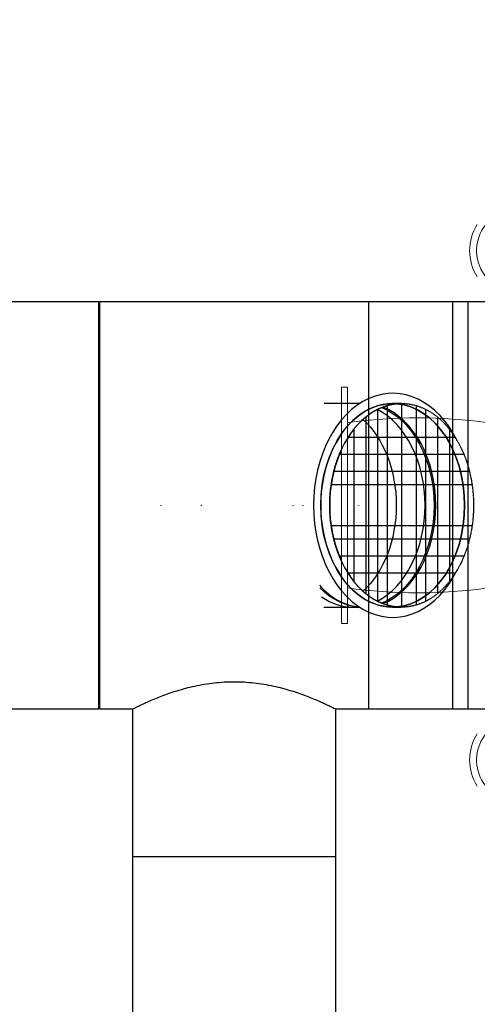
# Model space of a CAD drawing. Header units: millimetres. Extents: x -374129 to 1163271, y -112652 to 695637.
# Tile 114 of 256: x 48059 to 48509, y -32979 to -32013. Entities that reach past the tile are written whole.
import ezdxf
from ezdxf import colors
from ezdxf.entities.mleader import LeaderData, LeaderLine
from ezdxf.math import Vec2, Vec3

# ---------------------------------------------------------------- set-up
doc = ezdxf.new("R2010")
doc.units = ezdxf.units.MM
doc.linetypes.add('DASHED', pattern=[0.75, 0.5, -0.25])
doc.layers.add('KRT_opisy', color=146, linetype='Continuous')
doc.layers.add('KRT_technologia', color=30, linetype='Continuous')
doc.styles.add('WYMIAR', font='romans.shx', dxfattribs={"width": 0.8})

# ---------------------------------------------------------------- blocks, each defined once
blk = doc.blocks.new('sys napowietrzania')
at = {"layer": 'KRT_technologia', "linetype": 'ByBlock', "lineweight": -2, "extrusion": (-1.22465e-16, 1, 1.83697e-16)}
for p, q in [((49156.9, -201.76, 904.27), (48577.9, -201.76, 904.27)), ((49156.9, -501.76, -2420), (49157.37, -501.76, -2420)), ((48577.9, -601.76, 904.27), (49156.9, -601.76, 904.27))]:
    blk.add_line(p, q, dxfattribs=at)
at = {"layer": 'KRT_technologia', "linetype": 'Continuous', "lineweight": -2}
for p, q in [((49156.9, -601.76, 904.27), (49156.9, -201.76, 904.27)), ((49389.87, -746.89, 904.27), (49189.87, -746.89, 904.27))]:
    blk.add_line(p, q, dxfattribs=at)
at = {"layer": 'KRT_technologia', "linetype": 'ByBlock', "lineweight": -2, "extrusion": (2.44929e-16, -6.12323e-17, -1)}
for p, q in [((49602.36, -201.76, 904.27), (49157.36, -201.76, 904.27)), ((49157.36, -601.76, 904.27), (49189.86, -601.76, 904.27)), ((49389.86, -601.76, 904.27), (49602.36, -601.76, 904.27))]:
    blk.add_line(p, q, dxfattribs=at)
at = {"layer": 'KRT_technologia', "linetype": 'Continuous', "lineweight": -2, "extrusion": (2.44929e-16, -6.12323e-17, -1)}
for p, q in [((49157.37, -201.76, 904.27), (49157.37, -601.76, 904.27)), ((49422.37, -601.76, 904.27), (49422.37, -201.76, 904.27))]:
    blk.add_line(p, q, dxfattribs=at)
at = {"layer": 'KRT_technologia', "linetype": 'Continuous', "lineweight": -3}
for p, q in [((49504.87, -601.76, 904.27), (49504.87, -201.76, 904.27)), ((49519.87, -601.76, 904.27), (49519.87, -201.76, 904.27))]:
    blk.add_line(p, q, dxfattribs=at)
at = {"layer": 'KRT_technologia', "lineweight": 13}
for p, q in [((49395.4, -517.76, -3070), (49395.4, -285.76, -3070)), ((49401.4, -285.76, -3070), (49395.4, -285.76, -3070)), ((49395.4, -517.76, -3070), (49395.4, -285.76, -3070)), ((49401.4, -285.76, -3070), (49395.4, -285.76, -3070)), ((49401.4, -285.76, -3070), (49401.4, -517.76, -3070)), ((49401.4, -285.76, -3070), (49401.4, -517.76, -3070)), ((49401.4, -517.76, -3070), (49395.4, -517.76, -3070)), ((49401.4, -517.76, -3070), (49395.4, -517.76, -3070))]:
    blk.add_line(p, q, dxfattribs=at)
at = {"layer": 'KRT_technologia', "linetype": 'ByBlock', "lineweight": -2, "extrusion": (0, -1, -1.83697e-16)}
for p, q in [((49157.37, -301.76, -327.5), (49156.9, -301.76, -327.5)), ((49156.9, -501.76, -327.5), (49157.37, -501.76, -327.5))]:
    blk.add_line(p, q, dxfattribs=at)
at = {"layer": 'KRT_technologia', "linetype": 'ByBlock', "lineweight": -2, "extrusion": (2.16489e-16, -1, -9.40243e-17)}
for p, q in [((49413.31, -301.76, -247.05), (49378.54, -301.76, -247.05)), ((49454.55, -301.76, -224.07), (49445.71, -301.76, -224.07)), ((49378.54, -501.76, -247.05), (49413.31, -501.76, -247.05)), ((49445.71, -501.76, -224.07), (49454.55, -501.76, -224.07))]:
    blk.add_line(p, q, dxfattribs=at)
at = {"layer": 'KRT_technologia', "linetype": 'Continuous', "lineweight": -3, "extrusion": (2.16489e-16, -1, -9.40243e-17)}
for p, q in [((49430.98, -307.48, -224.07), (49430.98, -496.05, -224.07)), ((49440.41, -303.78, -224.07), (49440.41, -499.74, -224.07)), ((49454.55, -301.76, -224.07), (49454.55, -501.76, -224.07)), ((49468.69, -303.78, -224.07), (49468.69, -499.74, -224.07)), ((49478.12, -307.48, -224.07), (49478.12, -496.05, -224.07)), ((49419.19, -315.16, -224.07), (49419.19, -488.37, -224.07)), ((49489.9, -315.16, -224.07), (49489.9, -488.37, -224.07)), ((49407.41, -327.23, -224.07), (49407.41, -476.3, -224.07)), ((49501.69, -327.23, -224.07), (49501.69, -476.3, -224.07)), ((49507.25, -335.1, -224.07), (49401.84, -335.1, -224.07)), ((49515.79, -351.76, -224.07), (49393.31, -351.76, -224.07)), ((49521.22, -368.43, -224.07), (49387.88, -368.43, -224.07)), ((49523.83, -381.76, -224.07), (49385.27, -381.76, -224.07)), ((49523.83, -421.76, -224.07), (49385.27, -421.76, -224.07)), ((49521.22, -435.1, -224.07), (49387.88, -435.1, -224.07)), ((49515.79, -451.76, -224.07), (49393.31, -451.76, -224.07)), ((49507.25, -468.43, -224.07), (49401.84, -468.43, -224.07))]:
    blk.add_line(p, q, dxfattribs=at)
at = {"layer": 'KRT_technologia', "linetype": 'ByBlock', "lineweight": -2, "extrusion": (-1.83697e-16, 1, 6.12323e-17)}
blk.add_line((49377.91, -501.76, -318.71), (49378.54, -501.76, -318.71), dxfattribs=at)
at = {"layer": 'KRT_technologia', "linetype": 'ByBlock', "lineweight": -2}
for p, q in [((49189.86, -601.76, 904.27), (49189.87, -1027.89, 904.27)), ((49389.87, -1027.89, 904.27), (49389.87, -601.76, 904.27))]:
    blk.add_line(p, q, dxfattribs=at)
for centre in [(49217.9, -401.76, -327.5), (49257.9, -401.76, -2420), (49347.9, -401.76, -2420), (49357.32, -401.76, -318.71), (49412.12, -401.76, -247.05)]:
    blk.add_circle(centre, 0.05, dxfattribs=at)
at = {"layer": 'KRT_technologia', "lineweight": 13}
for centre, radius, start, end in [((49568.9, -151.76, -3070), 40.65, 100.63085, 236.39656), ((49568.9, -151.76, -3070), 47.5, 147.20283, 212.79717), ((49470.4, -794.36, -3070), 478.6, 81.71075, 98.28925), ((49470.4, -9.16, -3070), 478.6, 261.71075, 278.28925), ((49568.9, -651.76, -3070), 40.65, 123.60344, 259.36915), ((49568.9, -651.76, -3070), 47.5, 147.20283, 212.79717)]:
    blk.add_arc(centre, radius, start, end, dxfattribs=at)
at = {"layer": 'KRT_technologia', "linetype": 'ByBlock', "lineweight": -2}
for centre, major_axis, start_param, end_param in [((49445.71, -401.76, -224.07), (0, 110), 5.321052, 7.853982), ((49454.55, -401.76, -224.07), (0, 100), 0, 3.141593), ((49445.71, -401.76, -224.07), (0, -110), 4.712389, 7.245316)]:
    blk.add_ellipse(centre, major_axis=major_axis, ratio=0.707107, start_param=start_param, end_param=end_param, dxfattribs=at)
at = {"layer": 'KRT_technologia', "linetype": 'Continuous', "lineweight": -2}
for major_axis, start_param, end_param in [((0, 100), 0, 3.141593), ((0, -100), 0.062524, 3.079071)]:
    blk.add_ellipse((49445.71, -401.76, -247.05), major_axis=major_axis, ratio=0.707107, start_param=start_param, end_param=end_param, dxfattribs=at)
at = {"layer": 'KRT_technologia', "linetype": 'ByBlock', "lineweight": -2, "extrusion": (1.11022e-16, 1.91241e-32, -1)}
blk.add_ellipse((49445.71, -401.76, -224.07), major_axis=(0, 100), ratio=0.707107, start_param=4.712389, end_param=6.283185, dxfattribs=at)
at = {"layer": 'KRT_technologia', "linetype": 'DASHED', "lineweight": -3}
blk.add_ellipse((49454.55, -401.76, -224.07), major_axis=(0, 100), ratio=0.707107, dxfattribs=at)
at = {"layer": 'KRT_technologia', "linetype": 'Continuous', "lineweight": -3}
for centre, start_param, end_param in [((49406.82, -401.76, -247.05), 0.344257, 2.797338), ((49417.43, -401.76, -247.05), 0.265544, 2.876051), ((49417.43, -401.76, -247.05), 5.61518, 6.22066), ((49406.82, -401.76, -247.05), 5.830666, 6.283185)]:
    blk.add_ellipse(centre, major_axis=(0, -100), ratio=0.707107, start_param=start_param, end_param=end_param, dxfattribs=at)
at = {"layer": 'KRT_technologia', "linetype": 'ByBlock', "lineweight": -2, "extrusion": (-1.68828e-29, 1.59005e-29, -1)}
blk.add_ellipse((49415.66, -401.76, -224.07), major_axis=(0, 100), ratio=0.707107, start_param=0.278526, end_param=2.863064, dxfattribs=at)
at = {"layer": 'KRT_technologia', "linetype": 'ByBlock', "lineweight": -2, "extrusion": (-1.53871e-29, 3.2787e-30, -1)}
blk.add_ellipse((49445.71, -401.76, -224.07), major_axis=(0, 100), ratio=0.707107, start_param=0.062522, end_param=3.079069, dxfattribs=at)
at = {"layer": 'KRT_technologia', "linetype": 'Continuous', "lineweight": -2, "extrusion": (-2.9332e-30, -3.03218e-30, -1)}
blk.add_ellipse((49378.54, -401.76, -247.05), major_axis=(0, 100), ratio=0.707107, start_param=0.567365, end_param=2.574226, dxfattribs=at)
at = {"layer": 'KRT_technologia', "linetype": 'Continuous', "lineweight": -2, "extrusion": (-2.00722e-32, -1.2326e-32, -1)}
blk.add_ellipse((49378.54, -401.76, -318.71), major_axis=(0, 100), ratio=0.707107, start_param=0.567365, end_param=1.570796, dxfattribs=at)
at = {"layer": 'KRT_technologia', "linetype": 'ByBlock', "lineweight": -2, "extrusion": (-2.03552e-32, -1.2326e-32, -1)}
blk.add_ellipse((49445.71, -401.76, -224.07), major_axis=(0, -100), ratio=0.707107, start_param=0, end_param=1.570796, dxfattribs=at)
at = {"layer": 'KRT_technologia', "linetype": 'Continuous', "lineweight": -2, "extrusion": (-7.82902e-46, -1.2326e-32, -1)}
blk.add_ellipse((49378.54, -401.76, -318.71), major_axis=(0, -100), ratio=0.707107, start_param=4.712389, end_param=5.715818, dxfattribs=at)
at = {"layer": 'KRT_technologia', "linetype": 'ByBlock', "lineweight": -2, "extrusion": (-1.11022e-16, 1.58896e-29, -1)}
blk.add_ellipse((49415.66, -401.76, -224.07), major_axis=(0, -100), ratio=0.707107, start_param=0.03456, end_param=0.627803, dxfattribs=at)
at = {"layer": 'KRT_technologia', "linetype": 'Continuous', "lineweight": -3}
blk.add_open_spline([(49189.87, -601.76, 904.27), (49189.87, -601.76, 904.27), (49190.02, -601.69, 904.27), (49190.65, -601.37, 904.27), (49191.14, -601.13, 904.27), (49192.43, -600.49, 904.27), (49193.24, -600.1, 904.27), (49195.19, -599.15, 904.27), (49196.32, -598.61, 904.27), (49198.89, -597.4, 904.27), (49200.33, -596.74, 904.27), (49203.48, -595.31, 904.27), (49205.19, -594.55, 904.27), (49208.84, -592.98, 904.27), (49210.78, -592.16, 904.27), (49214.85, -590.51, 904.27), (49216.97, -589.67, 904.27), (49221.35, -588.02, 904.27), (49223.68, -587.17, 904.27), (49228.6, -585.47, 904.27), (49231.19, -584.62, 904.27), (49236.59, -582.96, 904.27), (49239.4, -582.15, 904.27), (49245.21, -580.61, 904.27), (49248.21, -579.88, 904.27), (49254.35, -578.55, 904.27), (49257.49, -577.94, 904.27), (49263.86, -576.88, 904.27), (49267.1, -576.43, 904.27), (49273.61, -575.7, 904.27), (49276.88, -575.42, 904.27), (49283.41, -575.06, 904.27), (49286.66, -574.97, 904.27), (49293.07, -574.97, 904.27), (49296.32, -575.06, 904.27), (49302.85, -575.42, 904.27), (49306.12, -575.7, 904.27), (49312.63, -576.43, 904.27), (49315.87, -576.88, 904.27), (49322.24, -577.94, 904.27), (49325.38, -578.55, 904.27), (49331.52, -579.88, 904.27), (49334.52, -580.61, 904.27), (49340.33, -582.15, 904.27), (49343.14, -582.96, 904.27), (49348.54, -584.62, 904.27), (49351.13, -585.47, 904.27), (49356.05, -587.17, 904.27), (49358.38, -588.02, 904.27), (49362.76, -589.67, 904.27), (49364.89, -590.51, 904.27), (49368.95, -592.16, 904.27), (49370.89, -592.98, 904.27), (49374.54, -594.55, 904.27), (49376.25, -595.31, 904.27), (49379.4, -596.74, 904.27), (49380.84, -597.4, 904.27), (49383.41, -598.61, 904.27), (49384.54, -599.15, 904.27), (49386.49, -600.1, 904.27), (49387.3, -600.49, 904.27), (49388.59, -601.13, 904.27), (49389.08, -601.37, 904.27), (49389.71, -601.69, 904.27), (49389.87, -601.76, 904.27), (49389.87, -601.76, 904.27)], degree=3, knots=[153.756221, 153.756221, 153.756221, 153.756221, 163.352868, 163.352868, 172.949516, 172.949516, 182.546164, 182.546164, 192.142811, 192.142811, 201.739459, 201.739459, 211.336106, 211.336106, 220.932754, 220.932754, 230.529402, 230.529402, 240.152282, 240.152282, 249.775162, 249.775162, 259.398042, 259.398042, 269.020922, 269.020922, 278.643802, 278.643802, 288.266682, 288.266682, 297.889562, 297.889562, 307.512442, 307.512442, 317.135322, 317.135322, 326.758202, 326.758202, 336.381082, 336.381082, 346.003962, 346.003962, 355.626842, 355.626842, 365.249722, 365.249722, 374.872602, 374.872602, 384.495482, 384.495482, 394.092129, 394.092129, 403.688777, 403.688777, 413.285425, 413.285425, 422.882072, 422.882072, 432.47872, 432.47872, 442.075367, 442.075367, 451.672015, 451.672015, 461.268663, 461.268663, 461.268663, 461.268663], dxfattribs=at)

msp = doc.modelspace()

# ---------------------------------------------------------------- block references
msp.add_blockref('sys napowietrzania', (-1019.98, -32087.66, 3070))

# ---------------------------------------------------------------- next in the draw order: leaders
at = {"layer": 'KRT_opisy', "color": 1}
ml = msp.add_multileader_mtext('Standard', dxfattribs=at)
ml.set_content('\\C54;SZAFA AKPIA -DOKŁADNE WYMIARY W TRAKCIE DOBORU I ROZMIESZCZENIA ELEMENTÓW AUTOMATYKI PO UWZGLĘDNIENIU RZECZYWISTYCH POTRZEB MONTAŻOWYCH', style='WYMIAR')
ml.set_leader_properties(color=1)
ml.build(insert=Vec2(0, 0))
ml.multileader.update_dxf_attribs({"text_right_attachment_type": 6, "dogleg_length": 0.36, "arrow_head_size": 200, "scale": 100})
ctx = ml.context
ctx.base_point, ctx.scale, ctx.char_height, ctx.arrow_head_size, ctx.landing_gap_size, ctx.plane_origin = Vec3(32699.33, -27661.99), 100, 200, 200, 9, Vec3(4731.61, -111551.57)
ctx.right_attachment = 6
notes = []
notes.append((ctx, [(0, (1, 1, 0), (32663.33, -27661.99), (1, 0), 36, [(1, [(31840, -32770.64)], 0, [])])]))
ctx.mtext.insert, ctx.mtext.width, ctx.mtext.defined_height, ctx.mtext.flow_direction = Vec3(32708.33, -27561.99), 5517.2638, 1534.23, 5
ctx.mtext.has_bg_fill, ctx.mtext.bg_color, ctx.mtext.bg_scale_factor, ctx.mtext.bg_transparency, ctx.mtext.use_window_bg_color = 1, -1027028792, 1.5, 0, 1
for ctx, leaders in notes:
    for number, flags, end, landing, length, lines in leaders:
        leader = LeaderData()
        leader.index, (leader.has_last_leader_line, leader.has_dogleg_vector, leader.attachment_direction) = number, flags
        leader.last_leader_point, leader.dogleg_vector, leader.dogleg_length = Vec3(end), Vec3(landing), length
        for number, points, colour, breaks in lines:
            line = LeaderLine()
            line.index, line.vertices, line.color, line.breaks = number, Vec3.list(points), colors.encode_raw_color(colour), breaks
            leader.lines.append(line)
        ctx.leaders.append(leader)

doc.saveas('drawing.dxf')
